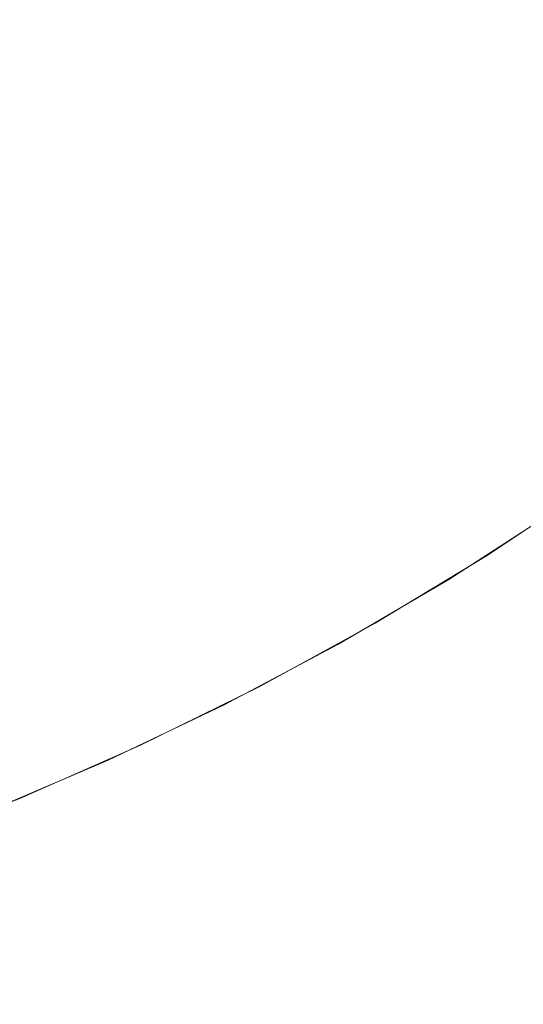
# Model space of a CAD drawing. Header units: centimetres. Extents: x -25.8 to 27.5, y 33.3 to 35.1.
# Tile 235 of 256: x 9.5218 to 9.5717, y 33.5425 to 33.6401. Entities that reach past the tile are written whole.
import ezdxf

# ---------------------------------------------------------------- set-up
doc = ezdxf.new("R2010")
doc.units = ezdxf.units.CM
doc.header["$LTSCALE"] = 2.54
doc.layers.add('Lucido design-1', color=7, linetype='Continuous')

# ---------------------------------------------------------------- blocks, each defined once
blk = doc.blocks.new('Gruppo-6-1')
at = {"color": 7, "linetype": 'Continuous', "lineweight": 9}
for points in [[(-25.69296, 35.040112, 330.586121), (-25.69296, 33.440112, 330.586121), (27.40704, 33.440112, 330.586121), (27.40704, 35.040112, 330.586121)], [(-25.69296, 35.040112, 306.619358), (-25.69296, 33.440112, 306.619358), (27.40704, 33.440112, 306.619358), (27.40704, 35.040112, 306.619358)]]:
    blk.add_3dface(points, dxfattribs=at)
for points, invisible_edges in [([(9.569217, 33.646837, 329.798229), (9.560632, 33.639946, 329.798229), (9.558463, 33.642774, 329.800259), (9.566926, 33.649567, 329.800259)], 15), ([(9.550872, 33.645638, 305.837979), (9.542489, 33.639709, 305.837979), (9.540652, 33.642426, 305.840424), (9.548922, 33.648275, 305.840424)], 15), ([(9.556347, 33.645531, 329.802432), (9.547718, 33.639203, 329.802432), (9.545779, 33.641972, 329.804742), (9.55429, 33.648212, 329.804742)], 15), ([(9.527326, 33.644755, 305.848518), (9.518927, 33.639826, 305.848518), (9.517547, 33.642295, 305.851453), (9.525843, 33.647163, 305.851453)], 15), ([(9.538875, 33.645056, 305.842999), (9.530478, 33.639636, 305.842999), (9.528872, 33.642245, 305.845699), (9.53716, 33.647594, 305.845699)], 15), ([(9.543898, 33.644659, 329.807187), (9.535242, 33.638875, 329.807187), (9.533537, 33.641552, 329.809762), (9.542077, 33.647259, 329.809762)], 15), ([(9.578602, 33.64518, 305.827849), (9.570174, 33.638075, 305.827849), (9.567834, 33.640973, 305.829583), (9.57614, 33.647977, 305.829583)], 15), ([(9.531891, 33.644136, 329.812462), (9.523223, 33.638876, 329.812462), (9.52175, 33.641429, 329.815281), (9.530307, 33.646622, 329.815281)], 15), ([(9.565542, 33.643811, 305.831466), (9.557068, 33.637261, 305.831466), (9.554948, 33.640127, 305.833496), (9.563303, 33.646584, 305.833496)], 15), ([(9.571562, 33.644042, 329.796346), (9.562853, 33.637052, 329.796346), (9.560632, 33.639946, 329.798229), (9.569217, 33.646837, 329.798229)], 15), ([(9.552882, 33.64292, 305.835669), (9.544382, 33.636908, 305.835669), (9.542489, 33.639709, 305.837979), (9.550872, 33.645638, 305.837979)], 15), ([(9.558463, 33.642774, 329.800259), (9.549711, 33.636357, 329.800259), (9.547718, 33.639203, 329.802432), (9.556347, 33.645531, 329.802432)], 15), ([(9.58111, 33.64233, 305.826268), (9.572559, 33.635121, 305.826268), (9.570174, 33.638075, 305.827849), (9.578602, 33.64518, 305.827849)], 15), ([(9.528872, 33.642245, 305.845699), (9.520364, 33.637252, 305.845699), (9.518927, 33.639826, 305.848518), (9.527326, 33.644755, 305.848518)], 15), ([(9.533537, 33.641552, 329.809762), (9.524755, 33.636223, 329.809762), (9.523223, 33.638876, 329.812462), (9.531891, 33.644136, 329.812462)], 15), ([(9.540652, 33.642426, 305.840424), (9.532142, 33.636933, 305.840424), (9.530478, 33.639636, 305.842999), (9.538875, 33.645056, 305.842999)], 15), ([(9.545779, 33.641972, 329.804742), (9.537004, 33.636109, 329.804742), (9.535242, 33.638875, 329.807187), (9.543898, 33.644659, 329.807187)], 15), ([(9.567834, 33.640973, 305.829583), (9.559237, 33.634328, 305.829583), (9.557068, 33.637261, 305.831466), (9.565542, 33.643811, 305.831466)], 15), ([(9.573957, 33.641188, 329.794612), (9.565121, 33.634097, 329.794612), (9.562853, 33.637052, 329.796346), (9.571562, 33.644042, 329.796346)], 15), ([(9.530478, 33.639636, 305.842999), (9.521858, 33.634578, 305.842999), (9.520364, 33.637252, 305.845699), (9.528872, 33.642245, 305.845699)], 15), ([(9.542489, 33.639709, 305.837979), (9.533862, 33.634141, 305.837979), (9.532142, 33.636933, 305.840424), (9.540652, 33.642426, 305.840424)], 15), ([(9.554948, 33.640127, 305.833496), (9.546328, 33.634029, 305.833496), (9.544382, 33.636908, 305.835669), (9.552882, 33.64292, 305.835669)], 15), ([(9.560632, 33.639946, 329.798229), (9.551755, 33.633437, 329.798229), (9.549711, 33.636357, 329.800259), (9.558463, 33.642774, 329.800259)], 15), ([(9.523223, 33.638876, 329.812462), (9.514335, 33.634, 329.812462), (9.512974, 33.636615, 329.815281), (9.52175, 33.641429, 329.815281)], 15), ([(9.535242, 33.638875, 329.807187), (9.526342, 33.633475, 329.807187), (9.524755, 33.636223, 329.809762), (9.533537, 33.641552, 329.809762)], 15), ([(9.547718, 33.639203, 329.802432), (9.53882, 33.633258, 329.802432), (9.537004, 33.636109, 329.804742), (9.545779, 33.641972, 329.804742)], 15), ([(9.570174, 33.638075, 305.827849), (9.561452, 33.631333, 305.827849), (9.559237, 33.634328, 305.829583), (9.567834, 33.640973, 305.829583)], 15), ([(9.576397, 33.63828, 329.793031), (9.567432, 33.631085, 329.793031), (9.565121, 33.634097, 329.794612), (9.573957, 33.641188, 329.794612)], 15), ([(9.532142, 33.636933, 305.840424), (9.523406, 33.631807, 305.840424), (9.521858, 33.634578, 305.842999), (9.530478, 33.639636, 305.842999)], 15), ([(9.544382, 33.636908, 305.835669), (9.535634, 33.631263, 305.835669), (9.533862, 33.634141, 305.837979), (9.542489, 33.639709, 305.837979)], 15), ([(9.557068, 33.637261, 305.831466), (9.548323, 33.631076, 305.831466), (9.546328, 33.634029, 305.833496), (9.554948, 33.640127, 305.833496)], 15), ([(9.562853, 33.637052, 329.796346), (9.553847, 33.630449, 329.796346), (9.551755, 33.633437, 329.798229), (9.560632, 33.639946, 329.798229)], 15), ([(9.524755, 33.636223, 329.809762), (9.51575, 33.631283, 329.809762), (9.514335, 33.634, 329.812462), (9.523223, 33.638876, 329.812462)], 15), ([(9.537004, 33.636109, 329.804742), (9.527982, 33.630634, 329.804742), (9.526342, 33.633475, 329.807187), (9.535242, 33.638875, 329.807187)], 15), ([(9.549711, 33.636357, 329.800259), (9.540687, 33.630328, 329.800259), (9.53882, 33.633258, 329.802432), (9.547718, 33.639203, 329.802432)], 15), ([(9.57888, 33.635322, 329.791607), (9.569783, 33.628021, 329.791607), (9.567432, 33.631085, 329.793031), (9.576397, 33.63828, 329.793031)], 15), ([(9.572559, 33.635121, 305.826268), (9.56371, 33.62828, 305.826268), (9.561452, 33.631333, 305.827849), (9.570174, 33.638075, 305.827849)], 15), ([(9.521858, 33.634578, 305.842999), (9.513032, 33.62989, 305.842999), (9.511652, 33.632626, 305.845699), (9.520364, 33.637252, 305.845699)], 15), ([(9.533862, 33.634141, 305.837979), (9.525006, 33.628944, 305.837979), (9.523406, 33.631807, 305.840424), (9.532142, 33.636933, 305.840424)], 15), ([(9.546328, 33.634029, 305.833496), (9.537456, 33.628303, 305.833496), (9.535634, 33.631263, 305.835669), (9.544382, 33.636908, 305.835669)], 15), ([(9.551755, 33.633437, 329.798229), (9.542602, 33.627322, 329.798229), (9.540687, 33.630328, 329.800259), (9.549711, 33.636357, 329.800259)], 15), ([(9.559237, 33.634328, 305.829583), (9.550366, 33.628054, 305.829583), (9.548323, 33.631076, 305.831466), (9.557068, 33.637261, 305.831466)], 15), ([(9.565121, 33.634097, 329.794612), (9.555984, 33.627398, 329.794612), (9.553847, 33.630449, 329.796346), (9.562853, 33.637052, 329.796346)], 15), ([(9.526342, 33.633475, 329.807187), (9.517215, 33.628467, 329.807187), (9.51575, 33.631283, 329.809762), (9.524755, 33.636223, 329.809762)], 15), ([(9.53882, 33.633258, 329.802432), (9.529672, 33.627707, 329.802432), (9.527982, 33.630634, 329.804742), (9.537004, 33.636109, 329.804742)], 15), ([(9.523406, 33.631807, 305.840424), (9.514461, 33.627056, 305.840424), (9.513032, 33.62989, 305.842999), (9.521858, 33.634578, 305.842999)], 15), ([(9.574985, 33.632116, 305.824844), (9.566006, 33.625176, 305.824844), (9.56371, 33.62828, 305.826268), (9.572559, 33.635121, 305.826268)], 15), ([(9.5814, 33.632318, 329.790342), (9.57217, 33.624911, 329.790342), (9.569783, 33.628021, 329.791607), (9.57888, 33.635322, 329.791607)], 15), ([(9.527982, 33.630634, 329.804742), (9.51873, 33.625558, 329.804742), (9.517215, 33.628467, 329.807187), (9.526342, 33.633475, 329.807187)], 15), ([(9.535634, 33.631263, 305.835669), (9.526654, 33.625993, 305.835669), (9.525006, 33.628944, 305.837979), (9.533862, 33.634141, 305.837979)], 15), ([(9.548323, 33.631076, 305.831466), (9.539324, 33.625268, 305.831466), (9.537456, 33.628303, 305.833496), (9.546328, 33.634029, 305.833496)], 15), ([(9.553847, 33.630449, 329.796346), (9.544562, 33.624245, 329.796346), (9.542602, 33.627322, 329.798229), (9.551755, 33.633437, 329.798229)], 15), ([(9.561452, 33.631333, 305.827849), (9.552452, 33.624968, 305.827849), (9.550366, 33.628054, 305.829583), (9.559237, 33.634328, 305.829583)], 15), ([(9.567432, 33.631085, 329.793031), (9.558162, 33.624288, 329.793031), (9.555984, 33.627398, 329.794612), (9.565121, 33.634097, 329.794612)], 15), ([(9.540687, 33.630328, 329.800259), (9.53141, 33.624698, 329.800259), (9.529672, 33.627707, 329.802432), (9.53882, 33.633258, 329.802432)], 15), ([(9.525006, 33.628944, 305.837979), (9.515937, 33.624127, 305.837979), (9.514461, 33.627056, 305.840424), (9.523406, 33.631807, 305.840424)], 15), ([(9.577448, 33.629066, 305.823579), (9.568338, 33.622023, 305.823579), (9.566006, 33.625176, 305.824844), (9.574985, 33.632116, 305.824844)], 15), ([(9.529672, 33.627707, 329.802432), (9.52029, 33.62256, 329.802432), (9.51873, 33.625558, 329.804742), (9.527982, 33.630634, 329.804742)], 15), ([(9.537456, 33.628303, 305.833496), (9.528349, 33.622959, 305.833496), (9.526654, 33.625993, 305.835669), (9.535634, 33.631263, 305.835669)], 15), ([(9.550366, 33.628054, 305.829583), (9.541237, 33.622162, 305.829583), (9.539324, 33.625268, 305.831466), (9.548323, 33.631076, 305.831466)], 15), ([(9.56371, 33.62828, 305.826268), (9.554578, 33.621822, 305.826268), (9.552452, 33.624968, 305.827849), (9.561452, 33.631333, 305.827849)], 15), ([(9.569783, 33.628021, 329.791607), (9.560377, 33.621124, 329.791607), (9.558162, 33.624288, 329.793031), (9.567432, 33.631085, 329.793031)], 15), ([(9.542602, 33.627322, 329.798229), (9.533192, 33.621611, 329.798229), (9.53141, 33.624698, 329.800259), (9.540687, 33.630328, 329.800259)], 15), ([(9.555984, 33.627398, 329.794612), (9.546564, 33.621103, 329.794612), (9.544562, 33.624245, 329.796346), (9.553847, 33.630449, 329.796346)], 15), ([(9.526654, 33.625993, 305.835669), (9.517459, 33.621109, 305.835669), (9.515937, 33.624127, 305.837979), (9.525006, 33.628944, 305.837979)], 15), ([(9.579944, 33.625975, 305.822475), (9.5707, 33.618829, 305.822475), (9.568338, 33.622023, 305.823579), (9.577448, 33.629066, 305.823579)], 15), ([(9.53141, 33.624698, 329.800259), (9.521895, 33.619478, 329.800259), (9.52029, 33.62256, 329.802432), (9.529672, 33.627707, 329.802432)], 15), ([(9.539324, 33.625268, 305.831466), (9.530087, 33.619848, 305.831466), (9.528349, 33.622959, 305.833496), (9.537456, 33.628303, 305.833496)], 15), ([(9.552452, 33.624968, 305.827849), (9.54319, 33.61899, 305.827849), (9.541237, 33.622162, 305.829583), (9.550366, 33.628054, 305.829583)], 15), ([(9.566006, 33.625176, 305.824844), (9.556741, 33.618623, 305.824844), (9.554578, 33.621822, 305.826268), (9.56371, 33.62828, 305.826268)], 15), ([(9.57217, 33.624911, 329.790342), (9.562626, 33.617913, 329.790342), (9.560377, 33.621124, 329.791607), (9.569783, 33.628021, 329.791607)], 15), ([(9.544562, 33.624245, 329.796346), (9.535015, 33.618452, 329.796346), (9.533192, 33.621611, 329.798229), (9.542602, 33.627322, 329.798229)], 15), ([(9.558162, 33.624288, 329.793031), (9.548604, 33.617901, 329.793031), (9.546564, 33.621103, 329.794612), (9.555984, 33.627398, 329.794612)], 15), ([(9.528349, 33.622959, 305.833496), (9.519023, 33.618007, 305.833496), (9.517459, 33.621109, 305.835669), (9.526654, 33.625993, 305.835669)], 15), ([(9.582468, 33.622848, 305.821536), (9.573089, 33.615598, 305.821536), (9.5707, 33.618829, 305.822475), (9.579944, 33.625975, 305.822475)], 15), ([(9.533192, 33.621611, 329.798229), (9.523541, 33.616316, 329.798229), (9.521895, 33.619478, 329.800259), (9.53141, 33.624698, 329.800259)], 15), ([(9.541237, 33.622162, 305.829583), (9.531866, 33.616663, 305.829583), (9.530087, 33.619848, 305.831466), (9.539324, 33.625268, 305.831466)], 15), ([(9.554578, 33.621822, 305.826268), (9.545181, 33.615757, 305.826268), (9.54319, 33.61899, 305.827849), (9.552452, 33.624968, 305.827849)], 15), ([(9.568338, 33.622023, 305.823579), (9.558936, 33.615374, 305.823579), (9.556741, 33.618623, 305.824844), (9.566006, 33.625176, 305.824844)], 15), ([(9.574588, 33.621759, 329.789238), (9.564904, 33.614658, 329.789238), (9.562626, 33.617913, 329.790342), (9.57217, 33.624911, 329.790342)], 15), ([(9.546564, 33.621103, 329.794612), (9.536878, 33.615226, 329.794612), (9.535015, 33.618452, 329.796346), (9.544562, 33.624245, 329.796346)], 15), ([(9.560377, 33.621124, 329.791607), (9.550679, 33.614644, 329.791607), (9.548604, 33.617901, 329.793031), (9.558162, 33.624288, 329.793031)], 15), ([(9.530087, 33.619848, 305.831466), (9.520628, 33.614824, 305.831466), (9.519023, 33.618007, 305.833496), (9.528349, 33.622959, 305.833496)], 15), ([(9.521895, 33.619478, 329.800259), (9.512162, 33.614678, 329.800259), (9.510693, 33.617827, 329.802432), (9.52029, 33.62256, 329.802432)], 15), ([(9.54319, 33.61899, 305.827849), (9.533683, 33.613411, 305.827849), (9.531866, 33.616663, 305.829583), (9.541237, 33.622162, 305.829583)], 15), ([(9.556741, 33.618623, 305.824844), (9.547206, 33.612469, 305.824844), (9.545181, 33.615757, 305.826268), (9.554578, 33.621822, 305.826268)], 15), ([(9.5707, 33.618829, 305.822475), (9.561161, 33.612083, 305.822475), (9.558936, 33.615374, 305.823579), (9.568338, 33.622023, 305.823579)], 15), ([(9.577035, 33.618571, 329.788299), (9.567209, 33.611366, 329.788299), (9.564904, 33.614658, 329.789238), (9.574588, 33.621759, 329.789238)], 15), ([(9.535015, 33.618452, 329.796346), (9.525225, 33.613081, 329.796346), (9.523541, 33.616316, 329.798229), (9.533192, 33.621611, 329.798229)], 15), ([(9.548604, 33.617901, 329.793031), (9.538776, 33.611938, 329.793031), (9.536878, 33.615226, 329.794612), (9.546564, 33.621103, 329.794612)], 15), ([(9.562626, 33.617913, 329.790342), (9.552785, 33.611337, 329.790342), (9.550679, 33.614644, 329.791607), (9.560377, 33.621124, 329.791607)], 15), ([(9.531866, 33.616663, 305.829583), (9.52227, 33.611567, 305.829583), (9.520628, 33.614824, 305.831466), (9.530087, 33.619848, 305.831466)], 15), ([(9.523541, 33.616316, 329.798229), (9.513668, 33.611448, 329.798229), (9.512162, 33.614678, 329.800259), (9.521895, 33.619478, 329.800259)], 15), ([(9.545181, 33.615757, 305.826268), (9.535534, 33.610096, 305.826268), (9.533683, 33.613411, 305.827849), (9.54319, 33.61899, 305.827849)], 15), ([(9.573089, 33.615598, 305.821536), (9.563411, 33.608753, 305.821536), (9.561161, 33.612083, 305.822475), (9.5707, 33.618829, 305.822475)], 15), ([(9.536878, 33.615226, 329.794612), (9.526945, 33.609776, 329.794612), (9.525225, 33.613081, 329.796346), (9.535015, 33.618452, 329.796346)], 15), ([(9.550679, 33.614644, 329.791607), (9.540707, 33.608593, 329.791607), (9.538776, 33.611938, 329.793031), (9.548604, 33.617901, 329.793031)], 15), ([(9.558936, 33.615374, 305.823579), (9.549261, 33.60913, 305.823579), (9.547206, 33.612469, 305.824844), (9.556741, 33.618623, 305.824844)], 15), ([(9.564904, 33.614658, 329.789238), (9.55492, 33.607987, 329.789238), (9.552785, 33.611337, 329.790342), (9.562626, 33.617913, 329.790342)], 15), ([(9.579505, 33.615352, 329.787525), (9.569537, 33.608043, 329.787525), (9.567209, 33.611366, 329.788299), (9.577035, 33.618571, 329.788299)], 15), ([(9.525225, 33.613081, 329.796346), (9.51521, 33.608142, 329.796346), (9.513668, 33.611448, 329.798229), (9.523541, 33.616316, 329.798229)], 15), ([(9.533683, 33.613411, 305.827849), (9.523947, 33.60824, 305.827849), (9.52227, 33.611567, 305.829583), (9.531866, 33.616663, 305.829583)], 15), ([(9.538776, 33.611938, 329.793031), (9.528698, 33.606409, 329.793031), (9.526945, 33.609776, 329.794612), (9.536878, 33.615226, 329.794612)], 15), ([(9.547206, 33.612469, 305.824844), (9.537418, 33.606725, 305.824844), (9.535534, 33.610096, 305.826268), (9.545181, 33.615757, 305.826268)], 15), ([(9.561161, 33.612083, 305.822475), (9.551344, 33.605747, 305.822475), (9.549261, 33.60913, 305.823579), (9.558936, 33.615374, 305.823579)], 15), ([(9.575502, 33.612336, 305.820762), (9.565683, 33.605392, 305.820762), (9.563411, 33.608753, 305.821536), (9.573089, 33.615598, 305.821536)], 15), ([(9.581994, 33.612108, 329.786919), (9.571882, 33.604693, 329.786919), (9.569537, 33.608043, 329.787525), (9.579505, 33.615352, 329.787525)], 15), ([(9.52227, 33.611567, 305.829583), (9.512467, 33.606882, 305.829583), (9.510964, 33.610206, 305.831466), (9.520628, 33.614824, 305.831466)], 15), ([(9.552785, 33.611337, 329.790342), (9.542668, 33.605198, 329.790342), (9.540707, 33.608593, 329.791607), (9.550679, 33.614644, 329.791607)], 15), ([(9.567209, 33.611366, 329.788299), (9.557079, 33.604598, 329.788299), (9.55492, 33.607987, 329.789238), (9.564904, 33.614658, 329.789238)], 15), ([(9.526945, 33.609776, 329.794612), (9.516784, 33.604765, 329.794612), (9.51521, 33.608142, 329.796346), (9.525225, 33.613081, 329.796346)], 15), ([(9.535534, 33.610096, 305.826268), (9.525657, 33.60485, 305.826268), (9.523947, 33.60824, 305.827849), (9.533683, 33.613411, 305.827849)], 15), ([(9.540707, 33.608593, 329.791607), (9.530481, 33.602983, 329.791607), (9.528698, 33.606409, 329.793031), (9.538776, 33.611938, 329.793031)], 15), ([(9.549261, 33.60913, 305.823579), (9.53933, 33.603302, 305.823579), (9.537418, 33.606725, 305.824844), (9.547206, 33.612469, 305.824844)], 15), ([(9.563411, 33.608753, 305.821536), (9.553451, 33.602325, 305.821536), (9.551344, 33.605747, 305.822475), (9.561161, 33.612083, 305.822475)], 15), ([(9.577934, 33.609049, 305.820156), (9.567973, 33.602004, 305.820156), (9.565683, 33.605392, 305.820762), (9.575502, 33.612336, 305.820762)], 15), ([(9.523947, 33.60824, 305.827849), (9.514001, 33.603488, 305.827849), (9.512467, 33.606882, 305.829583), (9.52227, 33.611567, 305.829583)], 15), ([(9.55492, 33.607987, 329.789238), (9.544654, 33.601757, 329.789238), (9.542668, 33.605198, 329.790342), (9.552785, 33.611337, 329.790342)], 15), ([(9.569537, 33.608043, 329.787525), (9.559259, 33.601176, 329.787525), (9.557079, 33.604598, 329.788299), (9.567209, 33.611366, 329.788299)], 15), ([(9.537418, 33.606725, 305.824844), (9.527395, 33.601402, 305.824844), (9.525657, 33.60485, 305.826268), (9.535534, 33.610096, 305.826268)], 15), ([(9.528698, 33.606409, 329.793031), (9.518388, 33.601324, 329.793031), (9.516784, 33.604765, 329.794612), (9.526945, 33.609776, 329.794612)], 15), ([(9.551344, 33.605747, 305.822475), (9.541267, 33.599834, 305.822475), (9.53933, 33.603302, 305.823579), (9.549261, 33.60913, 305.823579)], 15), ([(9.58038, 33.605741, 305.81972), (9.570277, 33.598595, 305.81972), (9.567973, 33.602004, 305.820156), (9.577934, 33.609049, 305.820156)], 15), ([(9.525657, 33.60485, 305.826268), (9.515565, 33.600028, 305.826268), (9.514001, 33.603488, 305.827849), (9.523947, 33.60824, 305.827849)], 15), ([(9.542668, 33.605198, 329.790342), (9.532292, 33.599505, 329.790342), (9.530481, 33.602983, 329.791607), (9.540707, 33.608593, 329.791607)], 15), ([(9.565683, 33.605392, 305.820762), (9.555578, 33.59887, 305.820762), (9.553451, 33.602325, 305.821536), (9.563411, 33.608753, 305.821536)], 15), ([(9.571882, 33.604693, 329.786919), (9.561456, 33.597727, 329.786919), (9.559259, 33.601176, 329.787525), (9.569537, 33.608043, 329.787525)], 15), ([(9.557079, 33.604598, 329.788299), (9.546663, 33.598277, 329.788299), (9.544654, 33.601757, 329.789238), (9.55492, 33.607987, 329.789238)], 15), ([(9.530481, 33.602983, 329.791607), (9.520021, 33.597824, 329.791607), (9.518388, 33.601324, 329.793031), (9.528698, 33.606409, 329.793031)], 15), ([(9.53933, 33.603302, 305.823579), (9.52916, 33.597901, 305.823579), (9.527395, 33.601402, 305.824844), (9.537418, 33.606725, 305.824844)], 15), ([(9.544654, 33.601757, 329.789238), (9.534126, 33.595982, 329.789238), (9.532292, 33.599505, 329.790342), (9.542668, 33.605198, 329.790342)], 15), ([(9.553451, 33.602325, 305.821536), (9.543227, 33.596326, 305.821536), (9.541267, 33.599834, 305.822475), (9.551344, 33.605747, 305.822475)], 15), ([(9.567973, 33.602004, 305.820156), (9.557722, 33.595388, 305.820156), (9.555578, 33.59887, 305.820762), (9.565683, 33.605392, 305.820762)], 15), ([(9.582837, 33.602418, 305.819453), (9.572591, 33.595171, 305.819453), (9.570277, 33.598595, 305.81972), (9.58038, 33.605741, 305.81972)], 15), ([(9.527395, 33.601402, 305.824844), (9.517156, 33.596509, 305.824844), (9.515565, 33.600028, 305.826268), (9.525657, 33.60485, 305.826268)], 15), ([(9.559259, 33.601176, 329.787525), (9.548692, 33.594764, 329.787525), (9.546663, 33.598277, 329.788299), (9.557079, 33.604598, 329.788299)], 15), ([(9.574242, 33.601323, 329.786483), (9.563667, 33.594257, 329.786483), (9.561456, 33.597727, 329.786919), (9.571882, 33.604693, 329.786919)], 15), ([(9.541267, 33.599834, 305.822475), (9.530949, 33.594354, 305.822475), (9.52916, 33.597901, 305.823579), (9.53933, 33.603302, 305.823579)], 15), ([(9.532292, 33.599505, 329.790342), (9.521678, 33.594271, 329.790342), (9.520021, 33.597824, 329.791607), (9.530481, 33.602983, 329.791607)], 15), ([(9.555578, 33.59887, 305.820762), (9.545206, 33.592784, 305.820762), (9.543227, 33.596326, 305.821536), (9.553451, 33.602325, 305.821536)], 15), ([(9.52916, 33.597901, 305.823579), (9.51877, 33.592936, 305.823579), (9.517156, 33.596509, 305.824844), (9.527395, 33.601402, 305.824844)], 15), ([(9.546663, 33.598277, 329.788299), (9.535982, 33.592417, 329.788299), (9.534126, 33.595982, 329.789238), (9.544654, 33.601757, 329.789238)], 15), ([(9.570277, 33.598595, 305.81972), (9.55988, 33.591885, 305.81972), (9.557722, 33.595388, 305.820156), (9.567973, 33.602004, 305.820156)], 15), ([(9.576612, 33.597938, 329.786217), (9.565887, 33.590772, 329.786217), (9.563667, 33.594257, 329.786483), (9.574242, 33.601323, 329.786483)], 15), ([(9.561456, 33.597727, 329.786919), (9.550737, 33.591222, 329.786919), (9.548692, 33.594764, 329.787525), (9.559259, 33.601176, 329.787525)], 15), ([(9.534126, 33.595982, 329.789238), (9.523357, 33.59067, 329.789238), (9.521678, 33.594271, 329.790342), (9.532292, 33.599505, 329.790342)], 15), ([(9.543227, 33.596326, 305.821536), (9.532758, 33.590765, 305.821536), (9.530949, 33.594354, 305.822475), (9.541267, 33.599834, 305.822475)], 15), ([(9.548692, 33.594764, 329.787525), (9.537855, 33.588818, 329.787525), (9.535982, 33.592417, 329.788299), (9.546663, 33.598277, 329.788299)], 15), ([(9.557722, 33.595388, 305.820156), (9.5472, 33.589214, 305.820156), (9.545206, 33.592784, 305.820762), (9.555578, 33.59887, 305.820762)], 15), ([(9.572591, 33.595171, 305.819453), (9.562046, 33.588366, 305.819453), (9.55988, 33.591885, 305.81972), (9.570277, 33.598595, 305.81972)], 15), ([(9.530949, 33.594354, 305.822475), (9.520407, 33.589316, 305.822475), (9.51877, 33.592936, 305.823579), (9.52916, 33.597901, 305.823579)], 15), ([(9.563667, 33.594257, 329.786483), (9.552794, 33.587659, 329.786483), (9.550737, 33.591222, 329.786919), (9.561456, 33.597727, 329.786919)], 15), ([(9.579113, 33.594366, 329.786121), (9.56823, 33.587095, 329.786121), (9.565887, 33.590772, 329.786217), (9.576612, 33.597938, 329.786217)], 14), ([(9.545206, 33.592784, 305.820762), (9.534585, 33.587143, 305.820762), (9.532758, 33.590765, 305.821536), (9.543227, 33.596326, 305.821536)], 15), ([(9.535982, 33.592417, 329.788299), (9.525055, 33.587029, 329.788299), (9.523357, 33.59067, 329.789238), (9.534126, 33.595982, 329.789238)], 15), ([(9.55988, 33.591885, 305.81972), (9.549207, 33.585622, 305.81972), (9.5472, 33.589214, 305.820156), (9.557722, 33.595388, 305.820156)], 15), ([(9.550737, 33.591222, 329.786919), (9.539743, 33.585191, 329.786919), (9.537855, 33.588818, 329.787525), (9.548692, 33.594764, 329.787525)], 15), ([(9.575032, 33.591559, 305.819358), (9.564332, 33.584653, 305.819358), (9.562046, 33.588366, 305.819453), (9.572591, 33.595171, 305.819453)], 14), ([(9.523357, 33.59067, 329.789238), (9.512365, 33.585834, 329.789238), (9.510845, 33.589505, 329.790342), (9.521678, 33.594271, 329.790342)], 15), ([(9.532758, 33.590765, 305.821536), (9.522062, 33.585654, 305.821536), (9.520407, 33.589316, 305.822475), (9.530949, 33.594354, 305.822475)], 15), ([(9.565887, 33.590772, 329.786217), (9.55486, 33.58408, 329.786217), (9.552794, 33.587659, 329.786483), (9.563667, 33.594257, 329.786483)], 15), ([(27.40704, 33.440112, 329.786121), (9.56823, 33.587095, 329.786121), (9.579113, 33.594366, 329.786121)], 9), ([(9.5472, 33.589214, 305.820156), (9.536426, 33.583491, 305.820156), (9.534585, 33.587143, 305.820762), (9.545206, 33.592784, 305.820762)], 15), ([(9.537855, 33.588818, 329.787525), (9.526769, 33.583351, 329.787525), (9.525055, 33.587029, 329.788299), (9.535982, 33.592417, 329.788299)], 15), ([(9.562046, 33.588366, 305.819453), (9.551222, 33.582014, 305.819453), (9.549207, 33.585622, 305.81972), (9.55988, 33.591885, 305.81972)], 15), ([(27.40704, 33.440112, 305.819358), (9.564332, 33.584653, 305.819358), (9.575032, 33.591559, 305.819358)], 9), ([(9.525055, 33.587029, 329.788299), (9.513903, 33.582122, 329.788299), (9.512365, 33.585834, 329.789238), (9.523357, 33.59067, 329.789238)], 15), ([(9.534585, 33.587143, 305.820762), (9.523733, 33.581957, 305.820762), (9.522062, 33.585654, 305.821536), (9.532758, 33.590765, 305.821536)], 15), ([(9.552794, 33.587659, 329.786483), (9.541643, 33.581542, 329.786483), (9.539743, 33.585191, 329.786919), (9.550737, 33.591222, 329.786919)], 15), ([(9.56823, 33.587095, 329.786121), (9.55704, 33.580304, 329.786121), (9.55486, 33.58408, 329.786217), (9.565887, 33.590772, 329.786217)], 14), ([(9.522062, 33.585654, 305.821536), (9.511159, 33.581002, 305.821536), (9.509661, 33.584731, 305.822475), (9.520407, 33.589316, 305.822475)], 15), ([(9.539743, 33.585191, 329.786919), (9.528498, 33.579645, 329.786919), (9.526769, 33.583351, 329.787525), (9.537855, 33.588818, 329.787525)], 15), ([(9.549207, 33.585622, 305.81972), (9.538278, 33.579817, 305.81972), (9.536426, 33.583491, 305.820156), (9.5472, 33.589214, 305.820156)], 15), ([(9.55486, 33.58408, 329.786217), (9.543551, 33.577876, 329.786217), (9.541643, 33.581542, 329.786483), (9.552794, 33.587659, 329.786483)], 15), ([(9.564332, 33.584653, 305.819358), (9.553348, 33.578208, 305.819358), (9.551222, 33.582014, 305.819453), (9.562046, 33.588366, 305.819453)], 14), ([(9.526769, 33.583351, 329.787525), (9.515456, 33.578373, 329.787525), (9.513903, 33.582122, 329.788299), (9.525055, 33.587029, 329.788299)], 15), ([(9.536426, 33.583491, 305.820156), (9.525418, 33.578231, 305.820156), (9.523733, 33.581957, 305.820762), (9.534585, 33.587143, 305.820762)], 15), ([(9.55704, 33.580304, 329.786121), (9.56823, 33.587095, 329.786121), (27.40704, 33.440112, 329.786121)], 10), ([(9.523733, 33.581957, 305.820762), (9.512672, 33.577237, 305.820762), (9.511159, 33.581002, 305.821536), (9.522062, 33.585654, 305.821536)], 15), ([(9.551222, 33.582014, 305.819453), (9.540138, 33.576127, 305.819453), (9.538278, 33.579817, 305.81972), (9.549207, 33.585622, 305.81972)], 15), ([(9.541643, 33.581542, 329.786483), (9.530236, 33.575916, 329.786483), (9.528498, 33.579645, 329.786919), (9.539743, 33.585191, 329.786919)], 15), ([(9.553348, 33.578208, 305.819358), (9.564332, 33.584653, 305.819358), (27.40704, 33.440112, 305.819358)], 10), ([(9.55704, 33.580304, 329.786121), (9.545565, 33.574009, 329.786121), (9.543551, 33.577876, 329.786217), (9.55486, 33.58408, 329.786217)], 14), ([(9.528498, 33.579645, 329.786919), (9.517021, 33.574595, 329.786919), (9.515456, 33.578373, 329.787525), (9.526769, 33.583351, 329.787525)], 15), ([(9.538278, 33.579817, 305.81972), (9.527112, 33.574482, 305.81972), (9.525418, 33.578231, 305.820156), (9.536426, 33.583491, 305.820156)], 15), ([(9.525418, 33.578231, 305.820156), (9.514196, 33.573443, 305.820156), (9.512672, 33.577237, 305.820762), (9.523733, 33.581957, 305.820762)], 15), ([(9.553348, 33.578208, 305.819358), (9.542101, 33.572234, 305.819358), (9.540138, 33.576127, 305.819453), (9.551222, 33.582014, 305.819453)], 14), ([(9.543551, 33.577876, 329.786217), (9.531983, 33.572171, 329.786217), (9.530236, 33.575916, 329.786483), (9.541643, 33.581542, 329.786483)], 15), ([(9.540138, 33.576127, 305.819453), (9.528815, 33.570716, 305.819453), (9.527112, 33.574482, 305.81972), (9.538278, 33.579817, 305.81972)], 15), ([(9.545565, 33.574009, 329.786121), (9.55704, 33.580304, 329.786121), (27.40704, 33.440112, 329.786121)], 10), ([(9.530236, 33.575916, 329.786483), (9.518595, 33.570794, 329.786483), (9.517021, 33.574595, 329.786919), (9.528498, 33.579645, 329.786919)], 15), ([(9.527112, 33.574482, 305.81972), (9.515731, 33.569625, 305.81972), (9.514196, 33.573443, 305.820156), (9.525418, 33.578231, 305.820156)], 15), ([(9.545565, 33.574009, 329.786121), (9.533825, 33.56822, 329.786121), (9.531983, 33.572171, 329.786217), (9.543551, 33.577876, 329.786217)], 14), ([(9.542101, 33.572234, 305.819358), (9.553348, 33.578208, 305.819358), (27.40704, 33.440112, 305.819358)], 10), ([(9.531983, 33.572171, 329.786217), (9.520177, 33.566976, 329.786217), (9.518595, 33.570794, 329.786483), (9.530236, 33.575916, 329.786483)], 15), ([(9.542101, 33.572234, 305.819358), (9.53061, 33.566743, 305.819358), (9.528815, 33.570716, 305.819453), (9.540138, 33.576127, 305.819453)], 14), ([(9.528815, 33.570716, 305.819453), (9.517271, 33.565791, 305.819453), (9.515731, 33.569625, 305.81972), (9.527112, 33.574482, 305.81972)], 15), ([(27.40704, 33.440112, 329.786121), (9.533825, 33.56822, 329.786121), (9.545565, 33.574009, 329.786121)], 9), ([(9.533825, 33.56822, 329.786121), (9.521845, 33.562948, 329.786121), (9.520177, 33.566976, 329.786217), (9.531983, 33.572171, 329.786217)], 14), ([(27.40704, 33.440112, 305.819358), (9.53061, 33.566743, 305.819358), (9.542101, 33.572234, 305.819358)], 9), ([(9.53061, 33.566743, 305.819358), (9.518897, 33.561745, 305.819358), (9.517271, 33.565791, 305.819453), (9.528815, 33.570716, 305.819453)], 14), ([(9.521845, 33.562948, 329.786121), (9.533825, 33.56822, 329.786121), (27.40704, 33.440112, 329.786121)], 10), ([(27.40704, 33.440112, 305.819358), (9.518897, 33.561745, 305.819358), (9.53061, 33.566743, 305.819358)], 9), ([(27.40704, 33.440112, 329.786121), (9.509646, 33.558204, 329.786121), (9.521845, 33.562948, 329.786121)], 9), ([(9.506982, 33.557249, 305.819358), (9.518897, 33.561745, 305.819358), (27.40704, 33.440112, 305.819358)], 10), ([(27.40704, 33.440112, 329.786121), (9.497252, 33.553997, 329.786121), (9.509646, 33.558204, 329.786121)], 9), ([(9.494887, 33.553262, 305.819358), (9.506982, 33.557249, 305.819358), (27.40704, 33.440112, 305.819358)], 10), ([(9.484686, 33.550334, 329.786121), (9.497252, 33.553997, 329.786121), (27.40704, 33.440112, 329.786121)], 10), ([(27.40704, 33.440112, 305.819358), (9.482633, 33.549792, 305.819358), (9.494887, 33.553262, 305.819358)], 9), ([(9.470244, 33.546845, 305.819358), (9.482633, 33.549792, 305.819358), (27.40704, 33.440112, 305.819358)], 10), ([(9.471972, 33.547223, 329.786121), (9.484686, 33.550334, 329.786121), (27.40704, 33.440112, 329.786121)], 10), ([(9.45774, 33.544427, 305.819358), (9.470244, 33.546845, 305.819358), (27.40704, 33.440112, 305.819358)], 10), ([(27.40704, 33.440112, 329.786121), (9.459134, 33.54467, 329.786121), (9.471972, 33.547223, 329.786121)], 9), ([(27.40704, 33.440112, 329.786121), (9.446198, 33.542679, 329.786121), (9.459134, 33.54467, 329.786121)], 9), ([(27.40704, 33.440112, 305.819358), (9.445145, 33.542542, 305.819358), (9.45774, 33.544427, 305.819358)], 9), ([(9.433187, 33.541254, 329.786121), (9.446198, 33.542679, 329.786121), (27.40704, 33.440112, 329.786121)], 10)]:
    blk.add_3dface(points, dxfattribs=dict(at, invisible_edges=invisible_edges))

msp = doc.modelspace()

# ---------------------------------------------------------------- block references
at = {"layer": 'Lucido design-1', "color": 7}
msp.add_blockref('Gruppo-6-1', (0, 0), dxfattribs=at)

doc.saveas('drawing.dxf')
